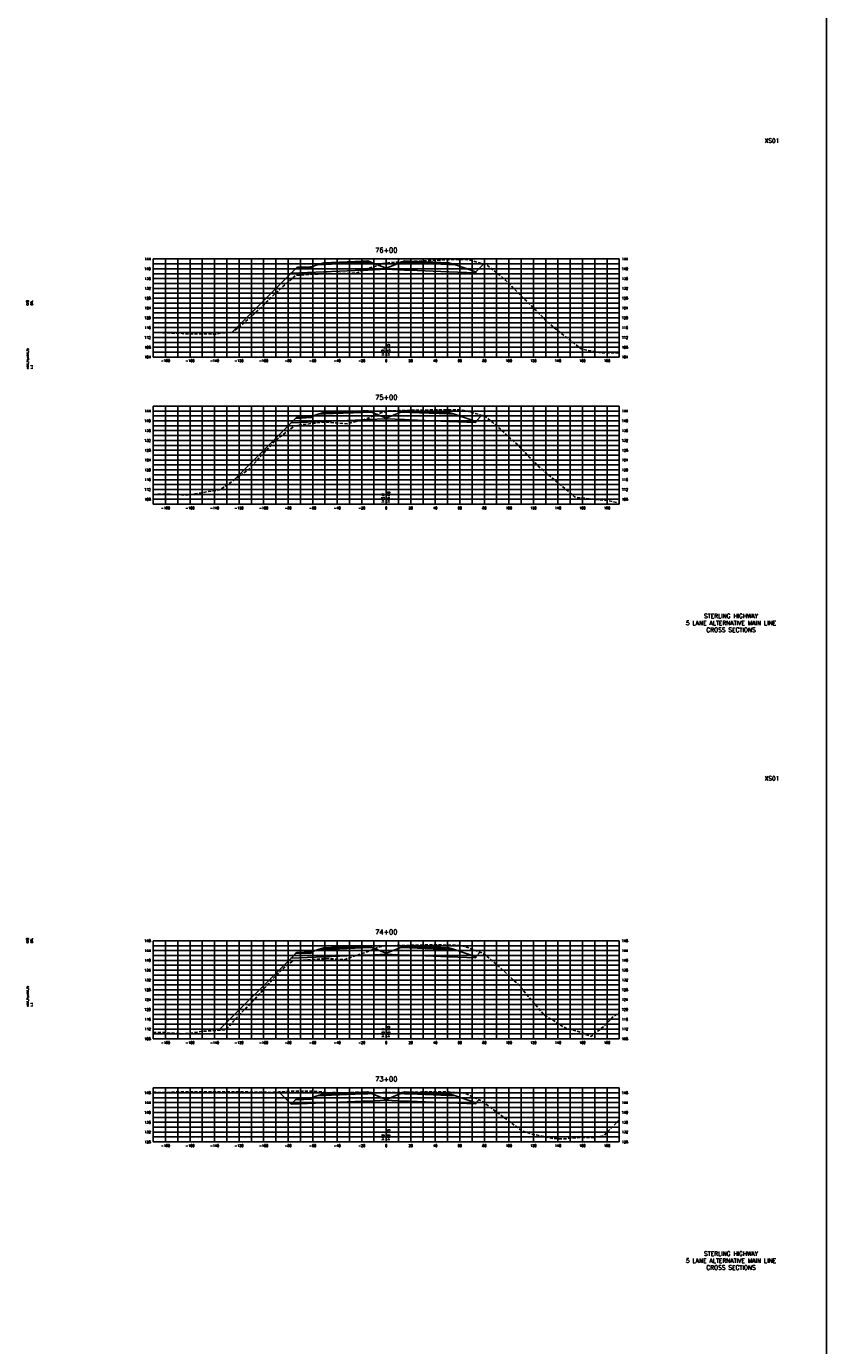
# Model space of a CAD drawing. Extents: x 37 to 10140, y -1968 to 9206.
# Tile 10 of 105: x 1497 to 2149, y 994 to 2070. Entities that reach past the tile are written whole.
import ezdxf
from ezdxf.enums import TextEntityAlignment as Align

# ---------------------------------------------------------------- set-up
doc = ezdxf.new("R2010")
doc.units = 0
doc.header["$LTSCALE"] = 20
doc.header["$MEASUREMENT"] = 0
doc.linetypes.add('HIDDEN_050%', pattern=[0.1875, 0.125, -0.0625])
doc.layers.get('0').update_dxf_attribs({"color": 101})
for name, color, linetype in [('S-AT-TXT175', 6, 'Continuous'), ('S-AT-TXT80', 1, 'Continuous'), ('XDATUM', 3, 'Continuous'), ('XEG', 1, 'HIDDEN_050%'), ('XFG', 2, 'Continuous'), ('XGRID', 251, 'Continuous'), ('XGRIDT', 2, 'Continuous'), ('XREF-BORDER', 7, 'Continuous')]:
    doc.layers.add(name, color=color, linetype=linetype)
doc.styles.add('L100', font='simplex.shx', dxfattribs={"height": 2})
doc.styles.add('L175', font='ROMANSM.shx', dxfattribs={"height": 3.5})
doc.styles.add('L80', font='ROMANSM.shx', dxfattribs={"height": 1.6})

# ---------------------------------------------------------------- blocks, each defined once
blk = doc.blocks.new('03025_00_att1')
at = {"layer": 'S-AT-TXT175', "style": 'L175'}
for tag, p in [('NUM', (32.402, 20.822)), ('LINE1', (30.64, 1.444)), ('LINE2', (30.64, 1.161)), ('LINE3', (30.64, 0.877))]:
    blk.add_attdef(tag, text='', height=0.175, dxfattribs=at).set_placement(p, align=Align.CENTER)
at = {"layer": 'S-AT-TXT80', "style": 'L80'}
for tag, p in [('DESIGNED', (2.094, 14.201)), ('CHECKED', (2.265, 14.201)), ('DRAFTED', (2.436, 14.201)), ('PCTB', (2.094, 11.605)), ('PSCALE', (2.265, 11.605)), ('PVIEW', (2.436, 11.605))]:
    blk.add_attdef(tag, p, '', height=0.08, rotation=90, dxfattribs=at)

msp = doc.modelspace()

# ---------------------------------------------------------------- linework, layer by layer
msp.add_line((2149.1, 7231), (2149.1, -1819.5))
at = {"layer": 'XDATUM', "flags": 128}
for points in [[(1664, 1820.1), (1712.4, 1868.5), (1739, 1869.6), (1771, 1870.9), (1775, 1871), (1790, 1871.6), (1805, 1871), (1809, 1870.9), (1841, 1869.6), (1863, 1868.7), (1863, 1869.6), (1869.3, 1875.9)], [(1665.1, 1699.2), (1712.4, 1746.5), (1739, 1747.6), (1771, 1748.8), (1775, 1749), (1790, 1749.6), (1805, 1749), (1809, 1748.8), (1841, 1747.6), (1863, 1746.7), (1863, 1747.6), (1867.9, 1752.5)], [(1653.7, 1251.3), (1712.4, 1309.9), (1739, 1311), (1771, 1312.3), (1775, 1312.4), (1790, 1313), (1805, 1312.4), (1809, 1312.3), (1841, 1311), (1863, 1310.1), (1863, 1311), (1866.7, 1314.7)], [(1702.5, 1200.7), (1712.4, 1190.8), (1739, 1191.9), (1771, 1193.2), (1775, 1193.3), (1790, 1193.9), (1805, 1193.3), (1809, 1193.2), (1841, 1191.9), (1863, 1191), (1863, 1191.9), (1865.5, 1194.4)]]:
    msp.add_lwpolyline(points, dxfattribs=at)
at = {"layer": 'XEG', "flags": 128}
for points in [[(1600, 1820.2), (1608.6, 1819.7), (1622, 1819.5), (1623.7, 1819.1), (1629.3, 1818.9), (1652.2, 1818.8), (1655.6, 1819.8), (1664.3, 1820.1), (1670, 1824.6), (1682.7, 1835.5), (1686.9, 1839.6), (1698.9, 1851.4), (1703.4, 1855.3), (1716.3, 1866.7), (1736.2, 1867.8), (1740.8, 1868.2), (1745.3, 1867.9), (1765.2, 1868.4), (1767.6, 1869.3), (1776.9, 1872.9), (1784.9, 1875.3), (1787, 1876.2), (1790, 1876.6), (1791.6, 1876.8), (1792.9, 1877), (1798.9, 1877.4), (1800.3, 1877.5), (1802.6, 1877.6), (1812.1, 1878.1), (1821.4, 1878.6), (1823.2, 1878.6), (1831.3, 1879), (1832.8, 1879.1), (1843.3, 1879.6), (1845.3, 1879.6), (1846.5, 1879.7), (1852.7, 1879.7), (1853.7, 1879.6), (1858.6, 1878.9), (1869.8, 1875.7), (1872.2, 1875), (1876.6, 1871.4), (1884.4, 1865.3), (1887.1, 1862.7), (1901.2, 1848.8), (1906.5, 1843.5), (1922.8, 1827.4), (1929.8, 1821.6), (1949, 1806.7), (1953.7, 1805.7), (1961.5, 1804.1), (1964.3, 1803.6), (1980, 1803.4)], [(1600, 1687.9), (1609.9, 1688.4), (1623.3, 1687.8), (1626, 1687.6), (1628.4, 1687.8), (1637.7, 1689), (1648.6, 1691), (1654.6, 1691.7), (1657.6, 1693.8), (1677.5, 1708.1), (1695.8, 1727.8), (1698.9, 1731.3), (1700.2, 1732.5), (1701.2, 1733.2), (1715.3, 1744), (1721.1, 1744.8), (1738.9, 1747), (1754.6, 1745.9), (1758.7, 1745.6), (1761, 1746.4), (1771.4, 1748.9), (1774.5, 1750), (1785.7, 1754.5), (1790, 1755.5), (1790.5, 1755.6), (1791.9, 1756.1), (1797.7, 1756.3), (1799.4, 1756.4), (1802.1, 1756.4), (1811.6, 1756.7), (1814.3, 1756.7), (1822.4, 1756.8), (1824.6, 1756.9), (1832.1, 1757), (1835, 1757), (1844.7, 1757), (1850.2, 1756.9), (1851.8, 1756.8), (1853.3, 1756.5), (1857.4, 1755.5), (1868.2, 1752.4), (1871.2, 1751.3), (1876.8, 1746.7), (1882.8, 1741.6), (1887.7, 1736.8), (1897.5, 1728.2), (1906.6, 1718.5), (1914, 1711), (1941.5, 1687.8), (1943.6, 1685.9), (1944.7, 1685.7), (1961.3, 1683.8), (1971, 1683), (1980, 1680.8)], [(1600, 1249.3), (1609.9, 1249.2), (1612.2, 1248.8), (1624.9, 1248.2), (1630.9, 1248.6), (1640.8, 1250.4), (1643, 1250.4), (1644.3, 1250.4), (1653.6, 1251.2), (1657.4, 1251.3), (1659.2, 1251.5), (1665.4, 1258.4), (1671.1, 1264.7), (1677.2, 1270.5), (1684.8, 1278.6), (1700.7, 1296.4), (1708.4, 1303.5), (1714, 1307.7), (1732.7, 1309.1), (1739.7, 1309.4), (1743.3, 1309.5), (1755.8, 1308.6), (1760.4, 1310.2), (1769.3, 1313.3), (1773.3, 1314.6), (1783.3, 1318.6), (1787.9, 1319.5), (1790, 1319.9), (1790.3, 1319.9), (1795.4, 1320), (1797.8, 1320.1), (1801.6, 1320.1), (1809.8, 1320.3), (1817.6, 1320.5), (1821, 1320.6), (1827.7, 1320.6), (1830.3, 1320.7), (1839.3, 1320.5), (1842.7, 1320.4), (1844.6, 1320.4), (1849.7, 1320.2), (1851.4, 1319.9), (1856.4, 1318.5), (1859.5, 1317.3), (1869, 1313.8), (1872.3, 1311.1), (1881.9, 1303), (1895.8, 1290.1), (1898.1, 1288.1), (1905.7, 1278.7), (1918.1, 1264.2), (1921.7, 1261.6), (1925.4, 1259.5), (1932.1, 1255.2), (1937.1, 1252.5), (1948.1, 1249.6), (1956.9, 1245.9), (1967.8, 1254.5), (1971.7, 1258.7), (1973.9, 1261.3), (1980, 1265.3)], [(1600, 1200.5), (1609.3, 1200.2), (1618.5, 1200.9), (1654.9, 1200.8), (1665.6, 1200.9), (1696, 1200.4), (1702.3, 1200.7), (1704.8, 1200.9), (1717.8, 1201.5), (1724.4, 1201.5), (1731.2, 1201.3), (1737.2, 1200.8), (1743.4, 1200.1), (1745.6, 1200.3), (1752, 1200.1), (1758.6, 1200), (1764.2, 1200.5), (1778.8, 1200.2), (1783.5, 1200.1), (1783.6, 1200.1), (1790, 1200.2), (1794.2, 1200.3), (1802.9, 1200.3), (1807.8, 1200.5), (1814.7, 1200.6), (1818.9, 1200.7), (1822.2, 1200.8), (1828.1, 1200.9), (1836.3, 1200.8), (1840.8, 1200.7), (1845.9, 1200.4), (1847.9, 1200.3), (1852.9, 1199.8), (1854.7, 1199.6), (1863.6, 1195.3), (1867.5, 1193.5), (1875.1, 1188.1), (1875.7, 1187.5), (1897, 1171.8), (1900.6, 1169), (1908.6, 1166.4), (1925.9, 1162.8), (1930.3, 1162.6), (1934.3, 1162.4), (1947.8, 1163.5), (1960.4, 1163.7), (1967.3, 1165), (1980, 1177.9)]]:
    msp.add_lwpolyline(points, dxfattribs=at)
at = {"layer": 'XFG', "flags": 128}
for points in [[(1790, 1872.4), (1778, 1877.1), (1775, 1877), (1771, 1876.9), (1739, 1875.6), (1734.4, 1875.4), (1729, 1873.6), (1729, 1872.6), (1716, 1872.1), (1712.4, 1868.5), (1739, 1869.6), (1771, 1870.9), (1775, 1871), (1790, 1871.6), (1790, 1872.4)], [(1729, 1873.6), (1728, 1873.6), (1728, 1873.2), (1718, 1872.8), (1718, 1873.2), (1717, 1873.1), (1716, 1872.1), (1729, 1872.6), (1729, 1873.6)], [(1728, 1873.6), (1718, 1873.2), (1718, 1872.8), (1728, 1873.2), (1728, 1873.6)], [(1775, 1877.4), (1771, 1877.2), (1739, 1875.9), (1739, 1876.9), (1734.4, 1875.4), (1739, 1875.6), (1771, 1876.9), (1775, 1877), (1778, 1877.1), (1775, 1878.4), (1775, 1877.4)], [(1775, 1878.4), (1771, 1878.2), (1739, 1876.9), (1739, 1876.6), (1771, 1877.9), (1775, 1878), (1775, 1878.4)], [(1775, 1878), (1771, 1877.9), (1739, 1876.6), (1739, 1875.9), (1771, 1877.2), (1775, 1877.4), (1775, 1878)], [(1790, 1872.4), (1802, 1877.1), (1805, 1877), (1809, 1876.9), (1841, 1875.6), (1845.6, 1875.4), (1863, 1869.6), (1863, 1868.7), (1841, 1869.6), (1809, 1870.9), (1805, 1871), (1790, 1871.6)], [(1805, 1878.4), (1802, 1877.1), (1805, 1877), (1809, 1876.9), (1841, 1875.6), (1845.6, 1875.4), (1841, 1876.9), (1841, 1875.9), (1809, 1877.2), (1805, 1877.4), (1805, 1878.4)], [(1805, 1878.4), (1805, 1878), (1809, 1877.9), (1841, 1876.6), (1841, 1876.9), (1809, 1878.2), (1805, 1878.4)], [(1805, 1878), (1805, 1877.4), (1809, 1877.2), (1841, 1875.9), (1841, 1876.6), (1809, 1877.9), (1805, 1878)], [(1863, 1869.6), (1863, 1869.6), (1869.3, 1875.9)], [(1712.4, 1868.5), (1712.4, 1868.5), (1664, 1820.1)], [(1790, 1750.3), (1778, 1755.1), (1775, 1755), (1771, 1754.8), (1739, 1753.6), (1734.4, 1753.4), (1729, 1751.6), (1729, 1750.6), (1716, 1750), (1712.4, 1746.5), (1739, 1747.6), (1771, 1748.8), (1775, 1749), (1790, 1749.6), (1790, 1750.3)], [(1775, 1755.3), (1771, 1755.2), (1739, 1753.9), (1739, 1754.9), (1734.4, 1753.4), (1739, 1753.6), (1771, 1754.8), (1775, 1755), (1778, 1755.1), (1775, 1756.3), (1775, 1755.3)], [(1775, 1756.3), (1771, 1756.2), (1739, 1754.9), (1739, 1754.6), (1771, 1755.8), (1775, 1756), (1775, 1756.3)], [(1775, 1756), (1771, 1755.8), (1739, 1754.6), (1739, 1753.9), (1771, 1755.2), (1775, 1755.3), (1775, 1756)], [(1790, 1750.3), (1802, 1755.1), (1805, 1755), (1809, 1754.8), (1841, 1753.6), (1845.6, 1753.4), (1863, 1747.6), (1863, 1746.7), (1841, 1747.6), (1809, 1748.8), (1805, 1749), (1790, 1749.6)], [(1805, 1756.3), (1802, 1755.1), (1805, 1755), (1809, 1754.8), (1841, 1753.6), (1845.6, 1753.4), (1841, 1754.9), (1841, 1753.9), (1809, 1755.2), (1805, 1755.3), (1805, 1756.3)], [(1805, 1756.3), (1805, 1756), (1809, 1755.8), (1841, 1754.6), (1841, 1754.9), (1809, 1756.2), (1805, 1756.3)], [(1805, 1756), (1805, 1755.3), (1809, 1755.2), (1841, 1753.9), (1841, 1754.6), (1809, 1755.8), (1805, 1756)], [(1712.4, 1746.5), (1712.4, 1746.5), (1665.1, 1699.2)], [(1729, 1751.6), (1728, 1751.5), (1728, 1751.2), (1718, 1750.8), (1718, 1751.1), (1717, 1751.1), (1716, 1750), (1729, 1750.6), (1729, 1751.6)], [(1728, 1751.5), (1718, 1751.1), (1718, 1750.8), (1728, 1751.2), (1728, 1751.5)], [(1863, 1747.6), (1863, 1747.6), (1867.9, 1752.5)], [(1790, 1313.8), (1778, 1318.5), (1775, 1318.4), (1771, 1318.3), (1739, 1317), (1734.4, 1316.8), (1729, 1315), (1729, 1314), (1716, 1313.5), (1712.4, 1309.9), (1739, 1311), (1771, 1312.3), (1775, 1312.4), (1790, 1313), (1790, 1313.8)], [(1729, 1315), (1728, 1314.9), (1728, 1314.6), (1718, 1314.2), (1718, 1314.5), (1717, 1314.5), (1716, 1313.5), (1729, 1314), (1729, 1315)], [(1728, 1314.9), (1718, 1314.5), (1718, 1314.2), (1728, 1314.6), (1728, 1314.9)], [(1775, 1318.8), (1771, 1318.6), (1739, 1317.3), (1739, 1318.3), (1734.4, 1316.8), (1739, 1317), (1771, 1318.3), (1775, 1318.4), (1778, 1318.5), (1775, 1319.8), (1775, 1318.8)], [(1775, 1319.8), (1771, 1319.6), (1739, 1318.3), (1739, 1318), (1771, 1319.3), (1775, 1319.4), (1775, 1319.8)], [(1775, 1319.4), (1771, 1319.3), (1739, 1318), (1739, 1317.3), (1771, 1318.6), (1775, 1318.8), (1775, 1319.4)], [(1790, 1313.8), (1802, 1318.5), (1805, 1318.4), (1809, 1318.3), (1841, 1317), (1845.6, 1316.8), (1863, 1311), (1863, 1310.1), (1841, 1311), (1809, 1312.3), (1805, 1312.4), (1790, 1313)], [(1805, 1319.8), (1802, 1318.5), (1805, 1318.4), (1809, 1318.3), (1841, 1317), (1845.6, 1316.8), (1841, 1318.3), (1841, 1317.3), (1809, 1318.6), (1805, 1318.8), (1805, 1319.8)], [(1805, 1319.8), (1805, 1319.4), (1809, 1319.3), (1841, 1318), (1841, 1318.3), (1809, 1319.6), (1805, 1319.8)], [(1805, 1319.4), (1805, 1318.8), (1809, 1318.6), (1841, 1317.3), (1841, 1318), (1809, 1319.3), (1805, 1319.4)], [(1863, 1311), (1863, 1311), (1866.7, 1314.7)], [(1712.4, 1309.9), (1712.4, 1309.9), (1653.7, 1251.3)], [(1712.4, 1190.8), (1712.4, 1190.8), (1702.5, 1200.7)], [(1790, 1194.7), (1778, 1199.4), (1775, 1199.3), (1771, 1199.2), (1739, 1197.9), (1734.4, 1197.7), (1729, 1195.9), (1729, 1194.9), (1716, 1194.4), (1712.4, 1190.8), (1739, 1191.9), (1771, 1193.2), (1775, 1193.3), (1790, 1193.9), (1790, 1194.7)], [(1729, 1195.9), (1728, 1195.8), (1728, 1195.5), (1718, 1195.1), (1718, 1195.4), (1717, 1195.4), (1716, 1194.4), (1729, 1194.9), (1729, 1195.9)], [(1728, 1195.8), (1718, 1195.4), (1718, 1195.1), (1728, 1195.5), (1728, 1195.8)], [(1775, 1199.7), (1771, 1199.5), (1739, 1198.2), (1739, 1199.2), (1734.4, 1197.7), (1739, 1197.9), (1771, 1199.2), (1775, 1199.3), (1778, 1199.4), (1775, 1200.7), (1775, 1199.7)], [(1775, 1200.7), (1771, 1200.5), (1739, 1199.2), (1739, 1198.9), (1771, 1200.2), (1775, 1200.3), (1775, 1200.7)], [(1775, 1200.3), (1771, 1200.2), (1739, 1198.9), (1739, 1198.2), (1771, 1199.5), (1775, 1199.7), (1775, 1200.3)], [(1790, 1194.7), (1802, 1199.4), (1805, 1199.3), (1809, 1199.2), (1841, 1197.9), (1845.6, 1197.7), (1863, 1191.9), (1863, 1191), (1841, 1191.9), (1809, 1193.2), (1805, 1193.3), (1790, 1193.9)], [(1805, 1200.7), (1802, 1199.4), (1805, 1199.3), (1809, 1199.2), (1841, 1197.9), (1845.6, 1197.7), (1841, 1199.2), (1841, 1198.2), (1809, 1199.5), (1805, 1199.7), (1805, 1200.7)], [(1805, 1200.7), (1805, 1200.3), (1809, 1200.2), (1841, 1198.9), (1841, 1199.2), (1809, 1200.5), (1805, 1200.7)], [(1805, 1200.3), (1805, 1199.7), (1809, 1199.5), (1841, 1198.2), (1841, 1198.9), (1809, 1200.2), (1805, 1200.3)], [(1863, 1191.9), (1863, 1191.9), (1865.5, 1194.4)]]:
    msp.add_lwpolyline(points, dxfattribs=at)
at = {"layer": 'XGRID'}
for p, q in [((1600, 1800), (1600, 1880)), ((1600, 1880), (1980, 1880)), ((1600, 1876), (1980, 1876)), ((1600, 1872), (1980, 1872)), ((1610, 1800), (1610, 1880)), ((1620, 1800), (1620, 1880)), ((1630, 1800), (1630, 1880)), ((1640, 1800), (1640, 1880)), ((1650, 1800), (1650, 1880)), ((1660, 1800), (1660, 1880)), ((1670, 1800), (1670, 1880)), ((1680, 1800), (1680, 1880)), ((1690, 1800), (1690, 1880)), ((1700, 1800), (1700, 1880)), ((1710, 1800), (1710, 1880)), ((1720, 1800), (1720, 1880)), ((1730, 1800), (1730, 1880)), ((1740, 1800), (1740, 1880)), ((1750, 1800), (1750, 1880)), ((1760, 1800), (1760, 1880)), ((1770, 1800), (1770, 1880)), ((1780, 1800), (1780, 1880)), ((1790, 1800), (1790, 1880)), ((1800, 1800), (1800, 1880)), ((1810, 1800), (1810, 1880)), ((1820, 1800), (1820, 1880)), ((1830, 1800), (1830, 1880)), ((1840, 1800), (1840, 1880)), ((1850, 1800), (1850, 1880)), ((1860, 1800), (1860, 1880)), ((1870, 1800), (1870, 1880)), ((1880, 1800), (1880, 1880)), ((1890, 1800), (1890, 1880)), ((1900, 1800), (1900, 1880)), ((1910, 1800), (1910, 1880)), ((1920, 1800), (1920, 1880)), ((1930, 1800), (1930, 1880)), ((1940, 1800), (1940, 1880)), ((1950, 1800), (1950, 1880)), ((1960, 1800), (1960, 1880)), ((1970, 1800), (1970, 1880)), ((1980, 1800), (1980, 1880)), ((1600, 1868), (1980, 1868)), ((1600, 1864), (1980, 1864)), ((1600, 1860), (1980, 1860)), ((1600, 1856), (1980, 1856)), ((1600, 1852), (1980, 1852)), ((1600, 1848), (1980, 1848)), ((1600, 1844), (1980, 1844)), ((1600, 1840), (1980, 1840)), ((1600, 1836), (1980, 1836)), ((1600, 1832), (1980, 1832)), ((1600, 1828), (1980, 1828)), ((1600, 1824), (1980, 1824)), ((1600, 1820), (1980, 1820)), ((1600, 1816), (1980, 1816)), ((1600, 1812), (1980, 1812)), ((1600, 1808), (1980, 1808)), ((1600, 1804), (1980, 1804)), ((1600, 1800), (1980, 1800)), ((1600, 1680), (1600, 1760)), ((1600, 1760), (1980, 1760)), ((1600, 1756), (1980, 1756)), ((1610, 1680), (1610, 1760)), ((1620, 1680), (1620, 1760)), ((1630, 1680), (1630, 1760)), ((1640, 1680), (1640, 1760)), ((1650, 1680), (1650, 1760)), ((1660, 1680), (1660, 1760)), ((1670, 1680), (1670, 1760)), ((1680, 1680), (1680, 1760)), ((1690, 1680), (1690, 1760)), ((1700, 1680), (1700, 1760)), ((1710, 1680), (1710, 1760)), ((1720, 1680), (1720, 1760)), ((1730, 1680), (1730, 1760)), ((1740, 1680), (1740, 1760)), ((1750, 1680), (1750, 1760)), ((1760, 1680), (1760, 1760)), ((1770, 1680), (1770, 1760)), ((1780, 1680), (1780, 1760)), ((1790, 1680), (1790, 1760)), ((1800, 1680), (1800, 1760)), ((1810, 1680), (1810, 1760)), ((1820, 1680), (1820, 1760)), ((1830, 1680), (1830, 1760)), ((1840, 1680), (1840, 1760)), ((1850, 1680), (1850, 1760)), ((1860, 1680), (1860, 1760)), ((1870, 1680), (1870, 1760)), ((1880, 1680), (1880, 1760)), ((1890, 1680), (1890, 1760)), ((1900, 1680), (1900, 1760)), ((1910, 1680), (1910, 1760)), ((1920, 1680), (1920, 1760)), ((1930, 1680), (1930, 1760)), ((1940, 1680), (1940, 1760)), ((1950, 1680), (1950, 1760)), ((1960, 1680), (1960, 1760)), ((1970, 1680), (1970, 1760)), ((1980, 1680), (1980, 1760)), ((1600, 1752), (1980, 1752)), ((1600, 1748), (1980, 1748)), ((1600, 1744), (1980, 1744)), ((1600, 1740), (1980, 1740)), ((1600, 1736), (1980, 1736)), ((1600, 1732), (1980, 1732)), ((1600, 1728), (1980, 1728)), ((1600, 1724), (1980, 1724)), ((1600, 1720), (1980, 1720)), ((1600, 1716), (1980, 1716)), ((1600, 1712), (1980, 1712)), ((1600, 1708), (1980, 1708)), ((1600, 1704), (1980, 1704)), ((1600, 1700), (1980, 1700)), ((1600, 1696), (1980, 1696)), ((1600, 1692), (1980, 1692)), ((1600, 1688), (1980, 1688)), ((1600, 1684), (1980, 1684)), ((1600, 1680), (1980, 1680)), ((1600, 1244), (1600, 1324)), ((1600, 1324), (1980, 1324)), ((1610, 1244), (1610, 1324)), ((1620, 1244), (1620, 1324)), ((1630, 1244), (1630, 1324)), ((1640, 1244), (1640, 1324)), ((1650, 1244), (1650, 1324)), ((1660, 1244), (1660, 1324)), ((1670, 1244), (1670, 1324)), ((1680, 1244), (1680, 1324)), ((1690, 1244), (1690, 1324)), ((1700, 1244), (1700, 1324)), ((1710, 1244), (1710, 1324)), ((1720, 1244), (1720, 1324)), ((1730, 1244), (1730, 1324)), ((1740, 1244), (1740, 1324)), ((1750, 1244), (1750, 1324)), ((1760, 1244), (1760, 1324)), ((1770, 1244), (1770, 1324)), ((1780, 1244), (1780, 1324)), ((1790, 1244), (1790, 1324)), ((1800, 1244), (1800, 1324)), ((1810, 1244), (1810, 1324)), ((1820, 1244), (1820, 1324)), ((1830, 1244), (1830, 1324)), ((1840, 1244), (1840, 1324)), ((1850, 1244), (1850, 1324)), ((1860, 1244), (1860, 1324)), ((1870, 1244), (1870, 1324)), ((1880, 1244), (1880, 1324)), ((1890, 1244), (1890, 1324)), ((1900, 1244), (1900, 1324)), ((1910, 1244), (1910, 1324)), ((1920, 1244), (1920, 1324)), ((1930, 1244), (1930, 1324)), ((1940, 1244), (1940, 1324)), ((1950, 1244), (1950, 1324)), ((1960, 1244), (1960, 1324)), ((1970, 1244), (1970, 1324)), ((1980, 1244), (1980, 1324)), ((1600, 1320), (1980, 1320)), ((1600, 1316), (1980, 1316)), ((1600, 1312), (1980, 1312)), ((1600, 1308), (1980, 1308)), ((1600, 1304), (1980, 1304)), ((1600, 1300), (1980, 1300)), ((1600, 1296), (1980, 1296)), ((1600, 1292), (1980, 1292)), ((1600, 1288), (1980, 1288)), ((1600, 1284), (1980, 1284)), ((1600, 1280), (1980, 1280)), ((1600, 1276), (1980, 1276)), ((1600, 1272), (1980, 1272)), ((1600, 1268), (1980, 1268)), ((1600, 1264), (1980, 1264)), ((1600, 1260), (1980, 1260)), ((1600, 1256), (1980, 1256)), ((1600, 1252), (1980, 1252)), ((1600, 1248), (1980, 1248)), ((1600, 1244), (1980, 1244)), ((1600, 1160), (1600, 1204)), ((1600, 1204), (1980, 1204)), ((1600, 1200), (1980, 1200)), ((1600, 1196), (1980, 1196)), ((1610, 1160), (1610, 1204)), ((1620, 1160), (1620, 1204)), ((1630, 1160), (1630, 1204)), ((1640, 1160), (1640, 1204)), ((1650, 1160), (1650, 1204)), ((1660, 1160), (1660, 1204)), ((1670, 1160), (1670, 1204)), ((1680, 1160), (1680, 1204)), ((1690, 1160), (1690, 1204)), ((1700, 1160), (1700, 1204)), ((1710, 1160), (1710, 1204)), ((1720, 1160), (1720, 1204)), ((1730, 1160), (1730, 1204)), ((1740, 1160), (1740, 1204)), ((1750, 1160), (1750, 1204)), ((1760, 1160), (1760, 1204)), ((1770, 1160), (1770, 1204)), ((1780, 1160), (1780, 1204)), ((1790, 1160), (1790, 1204)), ((1800, 1160), (1800, 1204)), ((1810, 1160), (1810, 1204)), ((1820, 1160), (1820, 1204)), ((1830, 1160), (1830, 1204)), ((1840, 1160), (1840, 1204)), ((1850, 1160), (1850, 1204)), ((1860, 1160), (1860, 1204)), ((1870, 1160), (1870, 1204)), ((1880, 1160), (1880, 1204)), ((1890, 1160), (1890, 1204)), ((1900, 1160), (1900, 1204)), ((1910, 1160), (1910, 1204)), ((1920, 1160), (1920, 1204)), ((1930, 1160), (1930, 1204)), ((1940, 1160), (1940, 1204)), ((1950, 1160), (1950, 1204)), ((1960, 1160), (1960, 1204)), ((1970, 1160), (1970, 1204)), ((1980, 1160), (1980, 1204)), ((1600, 1192), (1980, 1192)), ((1600, 1188), (1980, 1188)), ((1600, 1184), (1980, 1184)), ((1600, 1180), (1980, 1180)), ((1600, 1176), (1980, 1176)), ((1600, 1172), (1980, 1172)), ((1600, 1168), (1980, 1168)), ((1600, 1164), (1980, 1164)), ((1600, 1160), (1980, 1160))]:
    msp.add_line(p, q, dxfattribs=at)

# ---------------------------------------------------------------- block references
at = {"layer": 'XREF-BORDER'}
ref = msp.add_blockref('03025_00_att1', (1456.4, 1558.2), dxfattribs=dict(at, xscale=20, yscale=20, zscale=20))
ref.add_attrib('LINE1', 'STERLING HIGHWAY', dxfattribs={"layer": 'S-AT-TXT175', "height": 3.5, "style": 'L175'}).set_placement((2071.1, 1587.1), align=Align.CENTER)
ref.add_attrib('LINE2', '5 LANE ALTERNATIVE MAIN LINE', dxfattribs={"layer": 'S-AT-TXT175', "height": 3.5, "style": 'L175'}).set_placement((2071.1, 1581.4), align=Align.CENTER)
ref.add_attrib('LINE3', 'CROSS SECTIONS', dxfattribs={"layer": 'S-AT-TXT175', "height": 3.5, "style": 'L175'}).set_placement((2071.1, 1575.8), align=Align.CENTER)
ref.add_attrib('NUM', 'XS01', dxfattribs={"layer": 'S-AT-TXT175', "height": 3.5, "style": 'L175'}).set_placement((2104.5, 1974.7), align=Align.CENTER)
ref.add_attrib('DESIGNED', 'CAB', (1498.3, 1842.2), dxfattribs={"layer": 'S-AT-TXT80', "height": 1.6, "rotation": 90, "style": 'L80'})
ref.add_attrib('CHECKED', 'DRL', (1501.7, 1842.2), dxfattribs={"layer": 'S-AT-TXT80', "height": 1.6, "rotation": 90, "style": 'L80'})
ref.add_attrib('PCTB', 'adot_hs,adot_fs', (1498.3, 1790.3), dxfattribs={"layer": 'S-AT-TXT80', "height": 1.6, "rotation": 90, "style": 'L80'})
ref.add_attrib('PSCALE', '1:1', (1501.7, 1790.3), dxfattribs={"layer": 'S-AT-TXT80', "height": 1.6, "rotation": 90, "style": 'L80'})
ref = msp.add_blockref('03025_00_att1', (1456.4, 1038.2), dxfattribs=dict(at, xscale=20, yscale=20, zscale=20))
ref.add_attrib('LINE1', 'STERLING HIGHWAY', dxfattribs={"layer": 'S-AT-TXT175', "height": 3.5, "style": 'L175'}).set_placement((2071.1, 1067.1), align=Align.CENTER)
ref.add_attrib('LINE2', '5 LANE ALTERNATIVE MAIN LINE', dxfattribs={"layer": 'S-AT-TXT175', "height": 3.5, "style": 'L175'}).set_placement((2071.1, 1061.4), align=Align.CENTER)
ref.add_attrib('LINE3', 'CROSS SECTIONS', dxfattribs={"layer": 'S-AT-TXT175', "height": 3.5, "style": 'L175'}).set_placement((2071.1, 1055.8), align=Align.CENTER)
ref.add_attrib('NUM', 'XS01', dxfattribs={"layer": 'S-AT-TXT175', "height": 3.5, "style": 'L175'}).set_placement((2104.5, 1454.7), align=Align.CENTER)
ref.add_attrib('DESIGNED', 'CAB', (1498.3, 1322.2), dxfattribs={"layer": 'S-AT-TXT80', "height": 1.6, "rotation": 90, "style": 'L80'})
ref.add_attrib('CHECKED', 'DRL', (1501.7, 1322.2), dxfattribs={"layer": 'S-AT-TXT80', "height": 1.6, "rotation": 90, "style": 'L80'})
ref.add_attrib('PCTB', 'adot_hs,adot_fs', (1498.3, 1270.3), dxfattribs={"layer": 'S-AT-TXT80', "height": 1.6, "rotation": 90, "style": 'L80'})
ref.add_attrib('PSCALE', '1:1', (1501.7, 1270.3), dxfattribs={"layer": 'S-AT-TXT80', "height": 1.6, "rotation": 90, "style": 'L80'})

# ---------------------------------------------------------------- texts
at = {"layer": 'XGRIDT', "style": 'L100'}
for s, p in [('76+00', (1790, 1884)), ('75+00', (1790, 1764)), ('74+00', (1790, 1328)), ('73+00', (1790, 1208))]:
    msp.add_text(s, height=4, dxfattribs=at).set_placement(p, align=Align.BOTTOM_CENTER)
for s, p in [('144', (1598, 1880)), ('140', (1598, 1872)), ('136', (1598, 1864)), ('132', (1598, 1856)), ('128', (1598, 1848)), ('124', (1598, 1840)), ('120', (1598, 1832)), ('116', (1598, 1824)), ('112', (1598, 1816)), ('108', (1598, 1808)), ('104', (1598, 1800)), ('144', (1598, 1756)), ('140', (1598, 1748)), ('136', (1598, 1740)), ('132', (1598, 1732)), ('128', (1598, 1724)), ('124', (1598, 1716)), ('120', (1598, 1708)), ('116', (1598, 1700)), ('112', (1598, 1692)), ('108', (1598, 1684)), ('148', (1598, 1324)), ('144', (1598, 1316)), ('140', (1598, 1308)), ('136', (1598, 1300)), ('132', (1598, 1292)), ('128', (1598, 1284)), ('124', (1598, 1276)), ('120', (1598, 1268)), ('116', (1598, 1260)), ('112', (1598, 1252)), ('108', (1598, 1244)), ('148', (1598, 1200)), ('144', (1598, 1192)), ('140', (1598, 1184)), ('136', (1598, 1176)), ('132', (1598, 1168)), ('128', (1598, 1160))]:
    msp.add_text(s, height=2, dxfattribs=at).set_placement(p, align=Align.MIDDLE_RIGHT)
for s, p in [('144', (1982, 1880)), ('140', (1982, 1872)), ('136', (1982, 1864)), ('132', (1982, 1856)), ('128', (1982, 1848)), ('124', (1982, 1840)), ('120', (1982, 1832)), ('116', (1982, 1824)), ('112', (1982, 1816)), ('108', (1982, 1808)), ('104', (1982, 1800)), ('144', (1982, 1756)), ('140', (1982, 1748)), ('136', (1982, 1740)), ('132', (1982, 1732)), ('128', (1982, 1724)), ('124', (1982, 1716)), ('120', (1982, 1708)), ('116', (1982, 1700)), ('112', (1982, 1692)), ('108', (1982, 1684)), ('148', (1982, 1324)), ('144', (1982, 1316)), ('140', (1982, 1308)), ('136', (1982, 1300)), ('132', (1982, 1292)), ('128', (1982, 1284)), ('124', (1982, 1276)), ('120', (1982, 1268)), ('116', (1982, 1260)), ('112', (1982, 1252)), ('108', (1982, 1244)), ('148', (1982, 1200)), ('144', (1982, 1192)), ('140', (1982, 1184)), ('136', (1982, 1176)), ('132', (1982, 1168)), ('128', (1982, 1160))]:
    msp.add_text(s, height=2, dxfattribs=at).set_placement(p, align=Align.MIDDLE_LEFT)
for s, p in [('142.3', (1789, 1801)), ('143.8', (1789, 1681)), ('145.9', (1789, 1245)), ('148.1', (1789, 1161))]:
    msp.add_text(s, height=2, rotation=90, dxfattribs=at).set_placement(p, align=Align.BOTTOM_LEFT)
for s, p in [('143.10', (1791, 1801)), ('144.09', (1791, 1681)), ('145.80', (1791, 1245)), ('148.25', (1791, 1161))]:
    msp.add_text(s, height=2, rotation=90, dxfattribs=at).set_placement(p, align=Align.TOP_LEFT)
for s, p in [('-180', (1610, 1798)), ('-160', (1630, 1798)), ('-140', (1650, 1798)), ('-120', (1670, 1798)), ('-100', (1690, 1798)), ('-80', (1710, 1798)), ('-60', (1730, 1798)), ('-40', (1750, 1798)), ('-20', (1770, 1798)), ('0', (1790, 1798)), ('20', (1810, 1798)), ('40', (1830, 1798)), ('60', (1850, 1798)), ('80', (1870, 1798)), ('100', (1890, 1798)), ('120', (1910, 1798)), ('140', (1930, 1798)), ('160', (1950, 1798)), ('180', (1970, 1798)), ('-180', (1610, 1678)), ('-160', (1630, 1678)), ('-140', (1650, 1678)), ('-120', (1670, 1678)), ('-100', (1690, 1678)), ('-80', (1710, 1678)), ('-60', (1730, 1678)), ('-40', (1750, 1678)), ('-20', (1770, 1678)), ('0', (1790, 1678)), ('20', (1810, 1678)), ('40', (1830, 1678)), ('60', (1850, 1678)), ('80', (1870, 1678)), ('100', (1890, 1678)), ('120', (1910, 1678)), ('140', (1930, 1678)), ('160', (1950, 1678)), ('180', (1970, 1678)), ('-180', (1610, 1242)), ('-160', (1630, 1242)), ('-140', (1650, 1242)), ('-120', (1670, 1242)), ('-100', (1690, 1242)), ('-80', (1710, 1242)), ('-60', (1730, 1242)), ('-40', (1750, 1242)), ('-20', (1770, 1242)), ('0', (1790, 1242)), ('20', (1810, 1242)), ('40', (1830, 1242)), ('60', (1850, 1242)), ('80', (1870, 1242)), ('100', (1890, 1242)), ('120', (1910, 1242)), ('140', (1930, 1242)), ('160', (1950, 1242)), ('180', (1970, 1242)), ('-180', (1610, 1158)), ('-160', (1630, 1158)), ('-140', (1650, 1158)), ('-120', (1670, 1158)), ('-100', (1690, 1158)), ('-80', (1710, 1158)), ('-60', (1730, 1158)), ('-40', (1750, 1158)), ('-20', (1770, 1158)), ('0', (1790, 1158)), ('20', (1810, 1158)), ('40', (1830, 1158)), ('60', (1850, 1158)), ('80', (1870, 1158)), ('100', (1890, 1158)), ('120', (1910, 1158)), ('140', (1930, 1158)), ('160', (1950, 1158)), ('180', (1970, 1158))]:
    msp.add_text(s, height=2, dxfattribs=at).set_placement(p, align=Align.TOP_CENTER)

doc.saveas('drawing.dxf')
